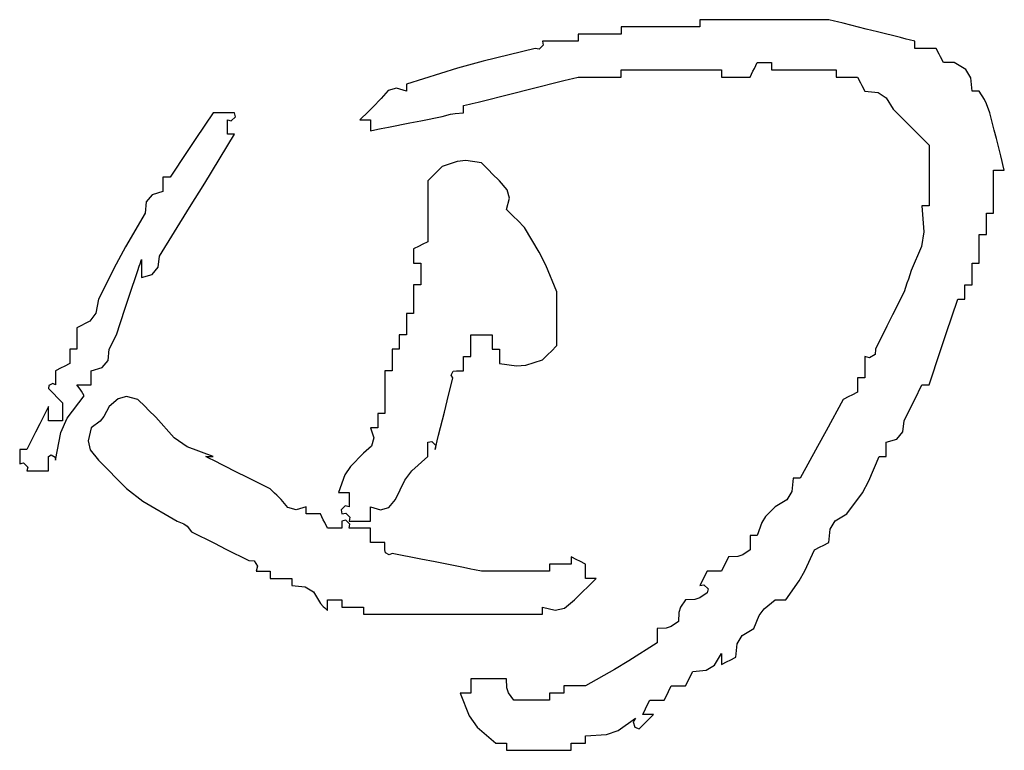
# Model space of a CAD drawing. Extents: x 797781 to 1255204, y 21234 to 1024248.
# Tile 203 of 256: x 1004828 to 1005177, y 175060 to 175319. Entities that reach past the tile are written whole.
import ezdxf

# ---------------------------------------------------------------- set-up
doc = ezdxf.new("R2010")
doc.units = 0
doc.header["$LTSCALE"] = 1000
doc.header["$MEASUREMENT"] = 0

# ---------------------------------------------------------------- blocks, each defined once
blk = doc.blocks.new('dianziqianminggry')
for p, q in [((0.077324, 0.057167), (0.075799, 0.057167)), ((0.075799, 0.057167), (0.075799, 0.057082)), ((0.075799, 0.057082), (0.075799, 0.05704)), ((0.078086, 0.057167), (0.077324, 0.057167)), ((0.07961, 0.057167), (0.078086, 0.057167)), ((0.07978, 0.057125), (0.07961, 0.057167)), ((0.079864, 0.057104), (0.07978, 0.057125)), ((0.080034, 0.057061), (0.079864, 0.057104)), ((0.074402, 0.056955), (0.07347, 0.056955)), ((0.07347, 0.056955), (0.07347, 0.056871)), ((0.07347, 0.056871), (0.07347, 0.056828)), ((0.07347, 0.056828), (0.07347, 0.056744)), ((0.074868, 0.056955), (0.074402, 0.056955)), ((0.075799, 0.056955), (0.074868, 0.056955)), ((0.075799, 0.05704), (0.075799, 0.056955)), ((0.080711, 0.056892), (0.080034, 0.057061)), ((0.08105, 0.056807), (0.080711, 0.056892)), ((0.081728, 0.056638), (0.08105, 0.056807)), ((0.071565, 0.056532), (0.071141, 0.056532)), ((0.071141, 0.056532), (0.071167, 0.056415)), ((0.071776, 0.056532), (0.071565, 0.056532)), ((0.0722, 0.056532), (0.071776, 0.056532)), ((0.072708, 0.056744), (0.0722, 0.056744)), ((0.0722, 0.056744), (0.0722, 0.056659)), ((0.0722, 0.056659), (0.0722, 0.056617)), ((0.0722, 0.056617), (0.0722, 0.056532)), ((0.072962, 0.056744), (0.072708, 0.056744)), ((0.07347, 0.056744), (0.072962, 0.056744)), ((0.081897, 0.056595), (0.081728, 0.056638)), ((0.081982, 0.056574), (0.081897, 0.056595)), ((0.082151, 0.056532), (0.081982, 0.056574)), ((0.082151, 0.056447), (0.082151, 0.056532)), ((0.070929, 0.05632), (0.069393, 0.055944)), ((0.071047, 0.056295), (0.070929, 0.05632)), ((0.071167, 0.056415), (0.071047, 0.056295)), ((0.082151, 0.056405), (0.082151, 0.056447)), ((0.082151, 0.05632), (0.082151, 0.056405)), ((0.082405, 0.05632), (0.082151, 0.05632)), ((0.082532, 0.05632), (0.082405, 0.05632)), ((0.082786, 0.05632), (0.082532, 0.05632)), ((0.082871, 0.056151), (0.082786, 0.05632)), ((0.069393, 0.055944), (0.068629, 0.055732)), ((0.077408, 0.055727), (0.077493, 0.055897)), ((0.077493, 0.055897), (0.077663, 0.055897)), ((0.077663, 0.055897), (0.077747, 0.055897)), ((0.077747, 0.055897), (0.077917, 0.055897)), ((0.077917, 0.055897), (0.077917, 0.055812)), ((0.082913, 0.056066), (0.082871, 0.056151)), ((0.082998, 0.055897), (0.082913, 0.056066)), ((0.083125, 0.055897), (0.082998, 0.055897)), ((0.083189, 0.055897), (0.083125, 0.055897)), ((0.083316, 0.055897), (0.083189, 0.055897)), ((0.083658, 0.05569), (0.083316, 0.055897)), ((0.068629, 0.055732), (0.067118, 0.055261)), ((0.07347, 0.0556), (0.07347, 0.055685)), ((0.07347, 0.055685), (0.074656, 0.055685)), ((0.074656, 0.055685), (0.075249, 0.055685)), ((0.075249, 0.055685), (0.076434, 0.055685)), ((0.076434, 0.055685), (0.076434, 0.0556)), ((0.077281, 0.055473), (0.077366, 0.055643)), ((0.077366, 0.055643), (0.077408, 0.055727)), ((0.077917, 0.055812), (0.077917, 0.05577)), ((0.077917, 0.05577), (0.077917, 0.055685)), ((0.077917, 0.055685), (0.078679, 0.055685)), ((0.078679, 0.055685), (0.07906, 0.055685)), ((0.07906, 0.055685), (0.079822, 0.055685)), ((0.079822, 0.055685), (0.079822, 0.0556)), ((0.083809, 0.055448), (0.083658, 0.05569)), ((0.07076, 0.055113), (0.071776, 0.055367)), ((0.071776, 0.055367), (0.071946, 0.05541)), ((0.071946, 0.05541), (0.07203, 0.055431)), ((0.07203, 0.055431), (0.0722, 0.055473)), ((0.0722, 0.055473), (0.072708, 0.055473)), ((0.072708, 0.055473), (0.072962, 0.055473)), ((0.072962, 0.055473), (0.07347, 0.055473)), ((0.07347, 0.055558), (0.07347, 0.0556)), ((0.07347, 0.055473), (0.07347, 0.055558)), ((0.076434, 0.0556), (0.076434, 0.055558)), ((0.076434, 0.055558), (0.076434, 0.055473)), ((0.076434, 0.055473), (0.076773, 0.055473)), ((0.076773, 0.055473), (0.076943, 0.055473)), ((0.076943, 0.055473), (0.077281, 0.055473)), ((0.079822, 0.0556), (0.079822, 0.055558)), ((0.079822, 0.055558), (0.079822, 0.055473)), ((0.079822, 0.055473), (0.080076, 0.055473)), ((0.080076, 0.055473), (0.080203, 0.055473)), ((0.080203, 0.055473), (0.080457, 0.055473)), ((0.080457, 0.055473), (0.080542, 0.055304)), ((0.083845, 0.05505), (0.083809, 0.055448)), ((0.066577, 0.055073), (0.066377, 0.054838)), ((0.066825, 0.055144), (0.066577, 0.055073)), ((0.067118, 0.05505), (0.066825, 0.055144)), ((0.067118, 0.055261), (0.067118, 0.055177)), ((0.067118, 0.055177), (0.067118, 0.055134)), ((0.067118, 0.055134), (0.067118, 0.05505)), ((0.070252, 0.054986), (0.07076, 0.055113)), ((0.080542, 0.055304), (0.080584, 0.055219)), ((0.080584, 0.055219), (0.080669, 0.05505)), ((0.080669, 0.05505), (0.081067, 0.055014)), ((0.08393, 0.05505), (0.083845, 0.05505)), ((0.083972, 0.05505), (0.08393, 0.05505)), ((0.084057, 0.05505), (0.083972, 0.05505)), ((0.08421, 0.05481), (0.084057, 0.05505)), ((0.066377, 0.054838), (0.066123, 0.054584)), ((0.069236, 0.054732), (0.070252, 0.054986)), ((0.081067, 0.055014), (0.081309, 0.054862)), ((0.081309, 0.054862), (0.081516, 0.05452)), ((0.084275, 0.054681), (0.08421, 0.05481)), ((0.065996, 0.054457), (0.065742, 0.054203)), ((0.066123, 0.054584), (0.065996, 0.054457)), ((0.068812, 0.054626), (0.068982, 0.054669)), ((0.068812, 0.054542), (0.068812, 0.054626)), ((0.068812, 0.054499), (0.068812, 0.054542)), ((0.068812, 0.054415), (0.068812, 0.054499)), ((0.068982, 0.054669), (0.069066, 0.05469)), ((0.069066, 0.05469), (0.069236, 0.054732)), ((0.081516, 0.05452), (0.081939, 0.054097)), ((0.084374, 0.054415), (0.084275, 0.054681)), ((0.061402, 0.054415), (0.060893, 0.053652)), ((0.061656, 0.054415), (0.061402, 0.054415)), ((0.061783, 0.054415), (0.061656, 0.054415)), ((0.062037, 0.054415), (0.061783, 0.054415)), ((0.061825, 0.054033), (0.061825, 0.054203)), ((0.061825, 0.054203), (0.061942, 0.054177)), ((0.061942, 0.054177), (0.062062, 0.054298)), ((0.062062, 0.054298), (0.062037, 0.054415)), ((0.065742, 0.054203), (0.065869, 0.054203)), ((0.065869, 0.054203), (0.065933, 0.054203)), ((0.065933, 0.054203), (0.06606, 0.054203)), ((0.06606, 0.054203), (0.06606, 0.054076)), ((0.067224, 0.054118), (0.067542, 0.054182)), ((0.067542, 0.054182), (0.068177, 0.054309)), ((0.068177, 0.054309), (0.068427, 0.05437)), ((0.068427, 0.05437), (0.068556, 0.054392)), ((0.068556, 0.054392), (0.068812, 0.054415)), ((0.084501, 0.053906), (0.084374, 0.054415)), ((0.061825, 0.053949), (0.061825, 0.054033)), ((0.061825, 0.053779), (0.061825, 0.053949)), ((0.06606, 0.054076), (0.06606, 0.054012)), ((0.06606, 0.054012), (0.06606, 0.053885)), ((0.06606, 0.053885), (0.066271, 0.053928)), ((0.066271, 0.053928), (0.066377, 0.053949)), ((0.066377, 0.053949), (0.066589, 0.053991)), ((0.066589, 0.053991), (0.067224, 0.054118)), ((0.081939, 0.054097), (0.082151, 0.053885)), ((0.082151, 0.053885), (0.082575, 0.053462)), ((0.084565, 0.053652), (0.084501, 0.053906)), ((0.060893, 0.053652), (0.060639, 0.053271)), ((0.061155, 0.052335), (0.062037, 0.053779)), ((0.06191, 0.053779), (0.061825, 0.053779)), ((0.061952, 0.053779), (0.06191, 0.053779)), ((0.062037, 0.053779), (0.061952, 0.053779)), ((0.084692, 0.053144), (0.084565, 0.053652)), ((0.082575, 0.053462), (0.082575, 0.052742)), ((0.060639, 0.053271), (0.060131, 0.052509)), ((0.068879, 0.053003), (0.068619, 0.052979)), ((0.069342, 0.052932), (0.068879, 0.053003)), ((0.084734, 0.052975), (0.084692, 0.053144)), ((0.068177, 0.052827), (0.068008, 0.052657)), ((0.068619, 0.052979), (0.068177, 0.052827)), ((0.069553, 0.052721), (0.069342, 0.052932)), ((0.069659, 0.052615), (0.069553, 0.052721)), ((0.082575, 0.052742), (0.082575, 0.052382)), ((0.08448, 0.052213), (0.08448, 0.052721)), ((0.08448, 0.052721), (0.084607, 0.052721)), ((0.084607, 0.052721), (0.084671, 0.052721)), ((0.084671, 0.052721), (0.084798, 0.052721)), ((0.084755, 0.05289), (0.084734, 0.052975)), ((0.084798, 0.052721), (0.084755, 0.05289)), ((0.060004, 0.052509), (0.05992, 0.052509)), ((0.05992, 0.052509), (0.05992, 0.05234)), ((0.060047, 0.052509), (0.060004, 0.052509)), ((0.060131, 0.052509), (0.060047, 0.052509)), ((0.067923, 0.052573), (0.067754, 0.052403)), ((0.068008, 0.052657), (0.067923, 0.052573)), ((0.069871, 0.052403), (0.069659, 0.052615)), ((0.05992, 0.05234), (0.05992, 0.052255)), ((0.05992, 0.052255), (0.05992, 0.052086)), ((0.06071, 0.051615), (0.061155, 0.052335)), ((0.067754, 0.052403), (0.067754, 0.051683)), ((0.070101, 0.052141), (0.069871, 0.052403)), ((0.070163, 0.051896), (0.070101, 0.052141)), ((0.082575, 0.052382), (0.082575, 0.051662)), ((0.08448, 0.051959), (0.08448, 0.052213)), ((0.059602, 0.051994), (0.059423, 0.051779)), ((0.05992, 0.052086), (0.059602, 0.051994)), ((0.070083, 0.051556), (0.070163, 0.051896)), ((0.08448, 0.05145), (0.08448, 0.051959)), ((0.059423, 0.051779), (0.05939, 0.05145)), ((0.059814, 0.05018), (0.06071, 0.051615)), ((0.067754, 0.051683), (0.067754, 0.051323)), ((0.070294, 0.051344), (0.070083, 0.051556)), ((0.082448, 0.051662), (0.082363, 0.051662)), ((0.082363, 0.051662), (0.082422, 0.050892)), ((0.08249, 0.051662), (0.082448, 0.051662)), ((0.082575, 0.051662), (0.08249, 0.051662)), ((0.05939, 0.05145), (0.058809, 0.050451)), ((0.067754, 0.051323), (0.067754, 0.050603)), ((0.0704, 0.051239), (0.070294, 0.051344)), ((0.070612, 0.051027), (0.0704, 0.051239)), ((0.084268, 0.051196), (0.084268, 0.05145)), ((0.084268, 0.05145), (0.084353, 0.05145)), ((0.084353, 0.05145), (0.084396, 0.05145)), ((0.084396, 0.05145), (0.08448, 0.05145)), ((0.071048, 0.050295), (0.070612, 0.051027)), ((0.084268, 0.051069), (0.084268, 0.051196)), ((0.084268, 0.050815), (0.084268, 0.051069)), ((0.082422, 0.050892), (0.082351, 0.050466)), ((0.084057, 0.050476), (0.084057, 0.050815)), ((0.084057, 0.050815), (0.084141, 0.050815)), ((0.084141, 0.050815), (0.084184, 0.050815)), ((0.084184, 0.050815), (0.084268, 0.050815)), ((0.058809, 0.050451), (0.058533, 0.049942)), ((0.067499, 0.050476), (0.06733, 0.050392)), ((0.06733, 0.050392), (0.06733, 0.050222)), ((0.067584, 0.050519), (0.067499, 0.050476)), ((0.067754, 0.050603), (0.067584, 0.050519)), ((0.082351, 0.050466), (0.082045, 0.049757)), ((0.084057, 0.050307), (0.084057, 0.050476)), ((0.059781, 0.049851), (0.059814, 0.05018)), ((0.06733, 0.050222), (0.06733, 0.050138)), ((0.06733, 0.050138), (0.06733, 0.049968)), ((0.07124, 0.049909), (0.071048, 0.050295)), ((0.084057, 0.049968), (0.084057, 0.050307)), ((0.058533, 0.049942), (0.058014, 0.04891)), ((0.059178, 0.049757), (0.059221, 0.049884)), ((0.059221, 0.049884), (0.059242, 0.049947)), ((0.059242, 0.049947), (0.059284, 0.050074)), ((0.059284, 0.050074), (0.059284, 0.049862)), ((0.059284, 0.049862), (0.059284, 0.049757)), ((0.059602, 0.049636), (0.059781, 0.049851)), ((0.06733, 0.049968), (0.067415, 0.049968)), ((0.067415, 0.049968), (0.067457, 0.049968)), ((0.067457, 0.049968), (0.067542, 0.049968)), ((0.067542, 0.049968), (0.067542, 0.049714)), ((0.071565, 0.049121), (0.07124, 0.049909)), ((0.083845, 0.049714), (0.083845, 0.049968)), ((0.083845, 0.049968), (0.08393, 0.049968)), ((0.08393, 0.049968), (0.083972, 0.049968)), ((0.083972, 0.049968), (0.084057, 0.049968)), ((0.058924, 0.048994), (0.059178, 0.049757)), ((0.059284, 0.049757), (0.059284, 0.049545)), ((0.059284, 0.049545), (0.059602, 0.049636)), ((0.067542, 0.049714), (0.067542, 0.049587)), ((0.067542, 0.049587), (0.067542, 0.049333)), ((0.081961, 0.049502), (0.081918, 0.049375)), ((0.082045, 0.049757), (0.081961, 0.049502)), ((0.083845, 0.049587), (0.083845, 0.049714)), ((0.083845, 0.049333), (0.083845, 0.049587)), ((0.067415, 0.049333), (0.06733, 0.049333)), ((0.06733, 0.049333), (0.06733, 0.048994)), ((0.067457, 0.049333), (0.067415, 0.049333)), ((0.067542, 0.049333), (0.067457, 0.049333)), ((0.081918, 0.049375), (0.081834, 0.049121)), ((0.083633, 0.049164), (0.083633, 0.049333)), ((0.083633, 0.049333), (0.083718, 0.049333)), ((0.083718, 0.049333), (0.08376, 0.049333)), ((0.08376, 0.049333), (0.083845, 0.049333)), ((0.058014, 0.04891), (0.057937, 0.048493)), ((0.058797, 0.048613), (0.058924, 0.048994)), ((0.06733, 0.048994), (0.06733, 0.048825)), ((0.071565, 0.048486), (0.071565, 0.049121)), ((0.081834, 0.049121), (0.081495, 0.048444)), ((0.083083, 0.047893), (0.083422, 0.04891)), ((0.083422, 0.04891), (0.083506, 0.04891)), ((0.083506, 0.04891), (0.083549, 0.04891)), ((0.083549, 0.04891), (0.083633, 0.04891)), ((0.083633, 0.049079), (0.083633, 0.049164)), ((0.083633, 0.04891), (0.083633, 0.049079)), ((0.06733, 0.048825), (0.06733, 0.048486)), ((0.057937, 0.048493), (0.057757, 0.048253)), ((0.058543, 0.047851), (0.058797, 0.048613)), ((0.067203, 0.048486), (0.067118, 0.048486)), ((0.067118, 0.048486), (0.067118, 0.048232)), ((0.067245, 0.048486), (0.067203, 0.048486)), ((0.06733, 0.048486), (0.067245, 0.048486)), ((0.071565, 0.048169), (0.071565, 0.048486)), ((0.081495, 0.048444), (0.081325, 0.048105)), ((0.057757, 0.048253), (0.057379, 0.048063)), ((0.057379, 0.048063), (0.057379, 0.047809)), ((0.067118, 0.048232), (0.067118, 0.048105)), ((0.067118, 0.048105), (0.067118, 0.047851)), ((0.071565, 0.047533), (0.071565, 0.048169)), ((0.081325, 0.048105), (0.080987, 0.047427)), ((0.057379, 0.047809), (0.057379, 0.047682)), ((0.058459, 0.047682), (0.058543, 0.047851)), ((0.066991, 0.047851), (0.066907, 0.047851)), ((0.066907, 0.047851), (0.066907, 0.047682)), ((0.067034, 0.047851), (0.066991, 0.047851)), ((0.067118, 0.047851), (0.067034, 0.047851)), ((0.069024, 0.047597), (0.069024, 0.047851)), ((0.069024, 0.047851), (0.069278, 0.047851)), ((0.069278, 0.047851), (0.069405, 0.047851)), ((0.069405, 0.047851), (0.069659, 0.047851)), ((0.069659, 0.047851), (0.069659, 0.047682)), ((0.082913, 0.047385), (0.083083, 0.047893)), ((0.057379, 0.047682), (0.057379, 0.047427)), ((0.058332, 0.047427), (0.058416, 0.047597)), ((0.058416, 0.047597), (0.058459, 0.047682)), ((0.066907, 0.047682), (0.066907, 0.047597)), ((0.066907, 0.047597), (0.066907, 0.047427)), ((0.069024, 0.04747), (0.069024, 0.047597)), ((0.069024, 0.047216), (0.069024, 0.04747)), ((0.069659, 0.047682), (0.069659, 0.047597)), ((0.069659, 0.047597), (0.069659, 0.047427)), ((0.071395, 0.047364), (0.071565, 0.047533)), ((0.057252, 0.047427), (0.057167, 0.047427)), ((0.057167, 0.047427), (0.057167, 0.047258)), ((0.057167, 0.047258), (0.057167, 0.047173)), ((0.057167, 0.047173), (0.057167, 0.047004)), ((0.057294, 0.047427), (0.057252, 0.047427)), ((0.057379, 0.047427), (0.057294, 0.047427)), ((0.058299, 0.047098), (0.058332, 0.047427)), ((0.06678, 0.047427), (0.066695, 0.047427)), ((0.066695, 0.047427), (0.066695, 0.047173)), ((0.066695, 0.047173), (0.066695, 0.047046)), ((0.066822, 0.047427), (0.06678, 0.047427)), ((0.066907, 0.047427), (0.066822, 0.047427)), ((0.068812, 0.047046), (0.068812, 0.047216)), ((0.068812, 0.047216), (0.068897, 0.047216)), ((0.068897, 0.047216), (0.068939, 0.047216)), ((0.068939, 0.047216), (0.069024, 0.047216)), ((0.069659, 0.047427), (0.069744, 0.047427)), ((0.069744, 0.047427), (0.069786, 0.047427)), ((0.069786, 0.047427), (0.069871, 0.047427)), ((0.069871, 0.047427), (0.069871, 0.047258)), ((0.069871, 0.047258), (0.069871, 0.047173)), ((0.069871, 0.047173), (0.069871, 0.047004)), ((0.071141, 0.04711), (0.071311, 0.047279)), ((0.071311, 0.047279), (0.071395, 0.047364)), ((0.080814, 0.047168), (0.080669, 0.047216)), ((0.080669, 0.047216), (0.080669, 0.046962)), ((0.080975, 0.047275), (0.080814, 0.047168)), ((0.080987, 0.047427), (0.080975, 0.047275)), ((0.082575, 0.046369), (0.082913, 0.047385)), ((0.056913, 0.046877), (0.056744, 0.046792)), ((0.056998, 0.046919), (0.056913, 0.046877)), ((0.057167, 0.047004), (0.056998, 0.046919)), ((0.057802, 0.046792), (0.05812, 0.046883)), ((0.05812, 0.046883), (0.058299, 0.047098)), ((0.066695, 0.047046), (0.066695, 0.046792)), ((0.068812, 0.046962), (0.068812, 0.047046)), ((0.068812, 0.046792), (0.068812, 0.046962)), ((0.069871, 0.047004), (0.070376, 0.046931)), ((0.070376, 0.046931), (0.070655, 0.046955)), ((0.070655, 0.046955), (0.071141, 0.04711)), ((0.080669, 0.046962), (0.080669, 0.046835)), ((0.056744, 0.046792), (0.056744, 0.046623)), ((0.056744, 0.046623), (0.056744, 0.046538)), ((0.057802, 0.046623), (0.057802, 0.046792)), ((0.057802, 0.046538), (0.057802, 0.046623)), ((0.066568, 0.046792), (0.066483, 0.046792)), ((0.066483, 0.046792), (0.066483, 0.046284)), ((0.06661, 0.046792), (0.066568, 0.046792)), ((0.066695, 0.046792), (0.06661, 0.046792)), ((0.068325, 0.045903), (0.068495, 0.046581)), ((0.068446, 0.046662), (0.068506, 0.046782)), ((0.068495, 0.046581), (0.068446, 0.046662)), ((0.068506, 0.046782), (0.0686, 0.046792)), ((0.0686, 0.046792), (0.068685, 0.046792)), ((0.068685, 0.046792), (0.068728, 0.046792)), ((0.068728, 0.046792), (0.068812, 0.046792)), ((0.080542, 0.046581), (0.080457, 0.046581)), ((0.080457, 0.046581), (0.080457, 0.046411)), ((0.080584, 0.046581), (0.080542, 0.046581)), ((0.080669, 0.046581), (0.080584, 0.046581)), ((0.080669, 0.046835), (0.080669, 0.046581)), ((0.056542, 0.046357), (0.056532, 0.046263)), ((0.056662, 0.046417), (0.056542, 0.046357)), ((0.056744, 0.046369), (0.056662, 0.046417)), ((0.056744, 0.046538), (0.056744, 0.046369)), ((0.057473, 0.046248), (0.057379, 0.046369)), ((0.057379, 0.046369), (0.057548, 0.046369)), ((0.057548, 0.046369), (0.057633, 0.046369)), ((0.057633, 0.046369), (0.057802, 0.046369)), ((0.057802, 0.046369), (0.057802, 0.046538)), ((0.080457, 0.046411), (0.080457, 0.046326)), ((0.080457, 0.046326), (0.080457, 0.046157)), ((0.082151, 0.045945), (0.082363, 0.046369)), ((0.082363, 0.046369), (0.082448, 0.046369)), ((0.082448, 0.046369), (0.08249, 0.046369)), ((0.08249, 0.046369), (0.082575, 0.046369)), ((0.056532, 0.046263), (0.056701, 0.046094)), ((0.056701, 0.046094), (0.056786, 0.046009)), ((0.056786, 0.046009), (0.056955, 0.04584)), ((0.057089, 0.045385), (0.057591, 0.046051)), ((0.057516, 0.046184), (0.057473, 0.046248)), ((0.057591, 0.046051), (0.057516, 0.046184)), ((0.058839, 0.046025), (0.058594, 0.045964)), ((0.059178, 0.045945), (0.058839, 0.046025)), ((0.066483, 0.046284), (0.066483, 0.04603)), ((0.066483, 0.04603), (0.066483, 0.045522)), ((0.080203, 0.04603), (0.080034, 0.045945)), ((0.080288, 0.046072), (0.080203, 0.04603)), ((0.080457, 0.046157), (0.080288, 0.046072)), ((0.056532, 0.045734), (0.056278, 0.045225)), ((0.056532, 0.045564), (0.056532, 0.045734)), ((0.056955, 0.04584), (0.056955, 0.045628)), ((0.058332, 0.045734), (0.058177, 0.045441)), ((0.058594, 0.045964), (0.058332, 0.045734)), ((0.05939, 0.045734), (0.059178, 0.045945)), ((0.059496, 0.045628), (0.05939, 0.045734)), ((0.068241, 0.045564), (0.068325, 0.045903)), ((0.080034, 0.045945), (0.079528, 0.045012)), ((0.081834, 0.04531), (0.082045, 0.045734)), ((0.082045, 0.045734), (0.082151, 0.045945)), ((0.056532, 0.04548), (0.056532, 0.045564)), ((0.056532, 0.04531), (0.056532, 0.04548)), ((0.056955, 0.045628), (0.056955, 0.045522)), ((0.056955, 0.045522), (0.056955, 0.04531)), ((0.058177, 0.045441), (0.058062, 0.045303)), ((0.059708, 0.045416), (0.059496, 0.045628)), ((0.066356, 0.045522), (0.066271, 0.045522)), ((0.066271, 0.045522), (0.066271, 0.045353)), ((0.066398, 0.045522), (0.066356, 0.045522)), ((0.066483, 0.045522), (0.066398, 0.045522)), ((0.068071, 0.044887), (0.068241, 0.045564)), ((0.056278, 0.045225), (0.056151, 0.044971)), ((0.056701, 0.04531), (0.056532, 0.04531)), ((0.056786, 0.04531), (0.056701, 0.04531)), ((0.056955, 0.04531), (0.056786, 0.04531)), ((0.056902, 0.044965), (0.057089, 0.045385)), ((0.058062, 0.045303), (0.057802, 0.045098)), ((0.060255, 0.044803), (0.059708, 0.045416)), ((0.066271, 0.045353), (0.066271, 0.045268)), ((0.066271, 0.045268), (0.066271, 0.045098)), ((0.081801, 0.044981), (0.081834, 0.04531)), ((0.056151, 0.044971), (0.055897, 0.044463)), ((0.056744, 0.044146), (0.056902, 0.044965)), ((0.057802, 0.045098), (0.057707, 0.04472)), ((0.066144, 0.045098), (0.06606, 0.045098)), ((0.06606, 0.045098), (0.066154, 0.044805)), ((0.066187, 0.045098), (0.066144, 0.045098)), ((0.066271, 0.045098), (0.066187, 0.045098)), ((0.068029, 0.044717), (0.068071, 0.044887)), ((0.079528, 0.045012), (0.079274, 0.044547)), ((0.081622, 0.044766), (0.081801, 0.044981)), ((0.057707, 0.04472), (0.057767, 0.044448)), ((0.060633, 0.044543), (0.060255, 0.044803)), ((0.061402, 0.044252), (0.060633, 0.044543)), ((0.066083, 0.044557), (0.065848, 0.044357)), ((0.066154, 0.044805), (0.066083, 0.044557)), ((0.067754, 0.044675), (0.067871, 0.044701)), ((0.067754, 0.044506), (0.067754, 0.044675)), ((0.067871, 0.044701), (0.067991, 0.04458)), ((0.067965, 0.044463), (0.068008, 0.044633)), ((0.067991, 0.04458), (0.067965, 0.044463)), ((0.068008, 0.044633), (0.068029, 0.044717)), ((0.079274, 0.044547), (0.078763, 0.043616)), ((0.081304, 0.044675), (0.081622, 0.044766)), ((0.081304, 0.044506), (0.081304, 0.044675)), ((0.05577, 0.044463), (0.055685, 0.044463)), ((0.055685, 0.044463), (0.055685, 0.044294)), ((0.055685, 0.044294), (0.055685, 0.044209)), ((0.055812, 0.044463), (0.05577, 0.044463)), ((0.055897, 0.044463), (0.055812, 0.044463)), ((0.056532, 0.044252), (0.056613, 0.0443)), ((0.056532, 0.044082), (0.056532, 0.044252)), ((0.056613, 0.0443), (0.056733, 0.04424)), ((0.057767, 0.044448), (0.058014, 0.044146)), ((0.061275, 0.044209), (0.06119, 0.044252)), ((0.06119, 0.044252), (0.061275, 0.044252)), ((0.061275, 0.044252), (0.061317, 0.044252)), ((0.061317, 0.044252), (0.061402, 0.044252)), ((0.065848, 0.044357), (0.065461, 0.043964)), ((0.067281, 0.043827), (0.067754, 0.044252)), ((0.067754, 0.044421), (0.067754, 0.044506)), ((0.067754, 0.044252), (0.067754, 0.044421)), ((0.080796, 0.043533), (0.081093, 0.044252)), ((0.081093, 0.044252), (0.081177, 0.044252)), ((0.081177, 0.044252), (0.08122, 0.044252)), ((0.08122, 0.044252), (0.081304, 0.044252)), ((0.081304, 0.044421), (0.081304, 0.044506)), ((0.081304, 0.044252), (0.081304, 0.044421)), ((0.055685, 0.044209), (0.055685, 0.04404)), ((0.055685, 0.04404), (0.055802, 0.044065)), ((0.055802, 0.044065), (0.055922, 0.043945)), ((0.056532, 0.043997), (0.056532, 0.044082)), ((0.056532, 0.043828), (0.056532, 0.043997)), ((0.056733, 0.04424), (0.056744, 0.044146)), ((0.058014, 0.044146), (0.058839, 0.043306)), ((0.061317, 0.044188), (0.061275, 0.044209)), ((0.061402, 0.044146), (0.061317, 0.044188)), ((0.062079, 0.043807), (0.061402, 0.044146)), ((0.065461, 0.043964), (0.065299, 0.04371)), ((0.055922, 0.043945), (0.055897, 0.043828)), ((0.055897, 0.043828), (0.056151, 0.043828)), ((0.056151, 0.043828), (0.056278, 0.043828)), ((0.056278, 0.043828), (0.056532, 0.043828)), ((0.062418, 0.043638), (0.062079, 0.043807)), ((0.065299, 0.04371), (0.065107, 0.043193)), ((0.067076, 0.043553), (0.067281, 0.043827)), ((0.063095, 0.043299), (0.062418, 0.043638)), ((0.066801, 0.042981), (0.067076, 0.043553)), ((0.078552, 0.043616), (0.078516, 0.043218)), ((0.078636, 0.043616), (0.078552, 0.043616)), ((0.078679, 0.043616), (0.078636, 0.043616)), ((0.078763, 0.043616), (0.078679, 0.043616)), ((0.0806, 0.043184), (0.080796, 0.043533)), ((0.058839, 0.043306), (0.059322, 0.042932)), ((0.063223, 0.043172), (0.063095, 0.043299)), ((0.063286, 0.043108), (0.063223, 0.043172)), ((0.063413, 0.042981), (0.063286, 0.043108)), ((0.065107, 0.043193), (0.065234, 0.043193)), ((0.065234, 0.043193), (0.065297, 0.043193)), ((0.065297, 0.043193), (0.065425, 0.043193)), ((0.065425, 0.043193), (0.065425, 0.043024)), ((0.078516, 0.043218), (0.078364, 0.042976)), ((0.08014, 0.042558), (0.0806, 0.043184)), ((0.059322, 0.042932), (0.060343, 0.042346)), ((0.063613, 0.042746), (0.063413, 0.042981)), ((0.065425, 0.043024), (0.065425, 0.042939)), ((0.065425, 0.042939), (0.065425, 0.042769)), ((0.066601, 0.042746), (0.066801, 0.042981)), ((0.078364, 0.042976), (0.078022, 0.042769)), ((0.063861, 0.042675), (0.063613, 0.042746)), ((0.064154, 0.042769), (0.063861, 0.042675)), ((0.064154, 0.042685), (0.064154, 0.042769)), ((0.064154, 0.042642), (0.064154, 0.042685)), ((0.064154, 0.042558), (0.064154, 0.042642)), ((0.064324, 0.042558), (0.064154, 0.042558)), ((0.064408, 0.042558), (0.064324, 0.042558)), ((0.064578, 0.042558), (0.064408, 0.042558)), ((0.064662, 0.042388), (0.064578, 0.042558)), ((0.065307, 0.042795), (0.065187, 0.042675)), ((0.065187, 0.042675), (0.065213, 0.042558)), ((0.065213, 0.042558), (0.06533, 0.042583)), ((0.065425, 0.042769), (0.065307, 0.042795)), ((0.06533, 0.042583), (0.06545, 0.042463)), ((0.06606, 0.0426), (0.06606, 0.042769)), ((0.06606, 0.042769), (0.066353, 0.042675)), ((0.06606, 0.042515), (0.06606, 0.0426)), ((0.06606, 0.042346), (0.06606, 0.042515)), ((0.066353, 0.042675), (0.066601, 0.042746)), ((0.078022, 0.042769), (0.07774, 0.042486)), ((0.079798, 0.042351), (0.08014, 0.042558)), ((0.060343, 0.042346), (0.060538, 0.042263)), ((0.060538, 0.042263), (0.060632, 0.042192)), ((0.064705, 0.042304), (0.064662, 0.042388)), ((0.064789, 0.042134), (0.064705, 0.042304)), ((0.06533, 0.042371), (0.065213, 0.042346)), ((0.065213, 0.042346), (0.065213, 0.042261)), ((0.065213, 0.042261), (0.065213, 0.042219)), ((0.065213, 0.042219), (0.065213, 0.042134)), ((0.06545, 0.042251), (0.06533, 0.042371)), ((0.06545, 0.042463), (0.065425, 0.042346)), ((0.065425, 0.042346), (0.065679, 0.042346)), ((0.065425, 0.042134), (0.06545, 0.042251)), ((0.065679, 0.042346), (0.065806, 0.042346)), ((0.065806, 0.042346), (0.06606, 0.042346)), ((0.077624, 0.0423), (0.077493, 0.041923)), ((0.07774, 0.042486), (0.077624, 0.0423)), ((0.079646, 0.042109), (0.079798, 0.042351)), ((0.060632, 0.042192), (0.060766, 0.042028)), ((0.060766, 0.042028), (0.061444, 0.04169)), ((0.064959, 0.042134), (0.064789, 0.042134)), ((0.065043, 0.042134), (0.064959, 0.042134)), ((0.065213, 0.042134), (0.065043, 0.042134)), ((0.065679, 0.042134), (0.065425, 0.042134)), ((0.065806, 0.042134), (0.065679, 0.042134)), ((0.06606, 0.042134), (0.065806, 0.042134)), ((0.06606, 0.041965), (0.06606, 0.042134)), ((0.06606, 0.04188), (0.06606, 0.041965)), ((0.077366, 0.041923), (0.077281, 0.041923)), ((0.077281, 0.041923), (0.077281, 0.041753)), ((0.077408, 0.041923), (0.077366, 0.041923)), ((0.077493, 0.041923), (0.077408, 0.041923)), ((0.07961, 0.041711), (0.079646, 0.042109)), ((0.061444, 0.04169), (0.061783, 0.04152)), ((0.06606, 0.041711), (0.06606, 0.04188)), ((0.066229, 0.041711), (0.06606, 0.041711)), ((0.066314, 0.041711), (0.066229, 0.041711)), ((0.066483, 0.041711), (0.066314, 0.041711)), ((0.066483, 0.041626), (0.066483, 0.041711)), ((0.077281, 0.041753), (0.077281, 0.041668)), ((0.077281, 0.041668), (0.077281, 0.041499)), ((0.079441, 0.041626), (0.07961, 0.041711)), ((0.061783, 0.04152), (0.06246, 0.041181)), ((0.066483, 0.041584), (0.066483, 0.041626)), ((0.066483, 0.041499), (0.066483, 0.041584)), ((0.066503, 0.041406), (0.066483, 0.041499)), ((0.066609, 0.041353), (0.066503, 0.041406)), ((0.066695, 0.041393), (0.066609, 0.041353)), ((0.067542, 0.041224), (0.066695, 0.041393)), ((0.077062, 0.041345), (0.076914, 0.041296)), ((0.077281, 0.041499), (0.077062, 0.041345)), ((0.078902, 0.040879), (0.079187, 0.041499)), ((0.079187, 0.041499), (0.079356, 0.041584)), ((0.079356, 0.041584), (0.079441, 0.041626)), ((0.06246, 0.041181), (0.062613, 0.04117)), ((0.062613, 0.04117), (0.06272, 0.041009)), ((0.067965, 0.041139), (0.067542, 0.041224)), ((0.068812, 0.04097), (0.067965, 0.041139)), ((0.071607, 0.041076), (0.071353, 0.041076)), ((0.071353, 0.041076), (0.071353, 0.040991)), ((0.071734, 0.041076), (0.071607, 0.041076)), ((0.071988, 0.041076), (0.071734, 0.041076)), ((0.072158, 0.041203), (0.071988, 0.041287)), ((0.071988, 0.041287), (0.071988, 0.041203)), ((0.071988, 0.041203), (0.071988, 0.04116)), ((0.071988, 0.04116), (0.071988, 0.041076)), ((0.072242, 0.04116), (0.072158, 0.041203)), ((0.072412, 0.041076), (0.072242, 0.04116)), ((0.072412, 0.040906), (0.072412, 0.041076)), ((0.076562, 0.041118), (0.076519, 0.041033)), ((0.076646, 0.041287), (0.076562, 0.041118)), ((0.076914, 0.041296), (0.076646, 0.041287)), ((0.06272, 0.041009), (0.062672, 0.040864)), ((0.062672, 0.040864), (0.062841, 0.040864)), ((0.062841, 0.040864), (0.062926, 0.040864)), ((0.062926, 0.040864), (0.063095, 0.040864)), ((0.063095, 0.040864), (0.063095, 0.040779)), ((0.063095, 0.040779), (0.063095, 0.040737)), ((0.069024, 0.040927), (0.068812, 0.04097)), ((0.06913, 0.040906), (0.069024, 0.040927)), ((0.069342, 0.040864), (0.06913, 0.040906)), ((0.070146, 0.040864), (0.069342, 0.040864)), ((0.070548, 0.040864), (0.070146, 0.040864)), ((0.071353, 0.040864), (0.070548, 0.040864)), ((0.071353, 0.040991), (0.071353, 0.040949)), ((0.071353, 0.040949), (0.071353, 0.040864)), ((0.072412, 0.040822), (0.072412, 0.040906)), ((0.072412, 0.040652), (0.072412, 0.040822)), ((0.076011, 0.040864), (0.075926, 0.040694)), ((0.07618, 0.040864), (0.076011, 0.040864)), ((0.076265, 0.040864), (0.07618, 0.040864)), ((0.076434, 0.040864), (0.076265, 0.040864)), ((0.076519, 0.041033), (0.076434, 0.040864)), ((0.07873, 0.040578), (0.078902, 0.040879)), ((0.063095, 0.040737), (0.063095, 0.040652)), ((0.063095, 0.040652), (0.06335, 0.040652)), ((0.06335, 0.040652), (0.063477, 0.040652)), ((0.063477, 0.040652), (0.063731, 0.040652)), ((0.063731, 0.040652), (0.063731, 0.040567)), ((0.063731, 0.040567), (0.063731, 0.040525)), ((0.063731, 0.040525), (0.063731, 0.04044)), ((0.072539, 0.040652), (0.072412, 0.040652)), ((0.072475, 0.040398), (0.072729, 0.040652)), ((0.072602, 0.040652), (0.072539, 0.040652)), ((0.072729, 0.040652), (0.072602, 0.040652)), ((0.075884, 0.04061), (0.075799, 0.04044)), ((0.075926, 0.040694), (0.075884, 0.04061)), ((0.07834, 0.040017), (0.07873, 0.040578)), ((0.063731, 0.04044), (0.064129, 0.040404)), ((0.064129, 0.040404), (0.064371, 0.040253)), ((0.064371, 0.040253), (0.064578, 0.039911)), ((0.072094, 0.040017), (0.072348, 0.040271)), ((0.072348, 0.040271), (0.072475, 0.040398)), ((0.076011, 0.040229), (0.075792, 0.040075)), ((0.075799, 0.04044), (0.075916, 0.040466)), ((0.075916, 0.040466), (0.076037, 0.040346)), ((0.076037, 0.040346), (0.076011, 0.040229)), ((0.064578, 0.039911), (0.064662, 0.039826)), ((0.064789, 0.03989), (0.064789, 0.040017)), ((0.064789, 0.040017), (0.064959, 0.040017)), ((0.064789, 0.039826), (0.064789, 0.03989)), ((0.064959, 0.040017), (0.065043, 0.040017)), ((0.065043, 0.040017), (0.065213, 0.040017)), ((0.065213, 0.040017), (0.065213, 0.039932)), ((0.065213, 0.039932), (0.065213, 0.03989)), ((0.065213, 0.03989), (0.065213, 0.039805)), ((0.071791, 0.03977), (0.072094, 0.040017)), ((0.075376, 0.040017), (0.075222, 0.039798)), ((0.075644, 0.040025), (0.075376, 0.040017)), ((0.075792, 0.040075), (0.075644, 0.040025)), ((0.077695, 0.039748), (0.078022, 0.040017)), ((0.078022, 0.040017), (0.078149, 0.040017)), ((0.078149, 0.040017), (0.078213, 0.040017)), ((0.078213, 0.040017), (0.07834, 0.040017)), ((0.064662, 0.039826), (0.064705, 0.039784)), ((0.064705, 0.039784), (0.064789, 0.039699)), ((0.064789, 0.039699), (0.064789, 0.039826)), ((0.065213, 0.039805), (0.065467, 0.039805)), ((0.065467, 0.039805), (0.065594, 0.039805)), ((0.065594, 0.039805), (0.065848, 0.039805)), ((0.065848, 0.039805), (0.065848, 0.039721)), ((0.065848, 0.039721), (0.065848, 0.039678)), ((0.065848, 0.039678), (0.065848, 0.039593)), ((0.071141, 0.039721), (0.071141, 0.039805)), ((0.071141, 0.039805), (0.07152, 0.03971)), ((0.071141, 0.039678), (0.071141, 0.039721)), ((0.071141, 0.039593), (0.071141, 0.039678)), ((0.07152, 0.03971), (0.071791, 0.03977)), ((0.075173, 0.039649), (0.075164, 0.039382)), ((0.075222, 0.039798), (0.075173, 0.039649)), ((0.077554, 0.039559), (0.077695, 0.039748)), ((0.065848, 0.039593), (0.067965, 0.039593)), ((0.067965, 0.039593), (0.069024, 0.039593)), ((0.069024, 0.039593), (0.071141, 0.039593)), ((0.075164, 0.039382), (0.074945, 0.039228)), ((0.077387, 0.03917), (0.077554, 0.039559)), ((0.074797, 0.039179), (0.074529, 0.03917)), ((0.074529, 0.03917), (0.074529, 0.039001)), ((0.074945, 0.039228), (0.074797, 0.039179)), ((0.077045, 0.038963), (0.077387, 0.03917)), ((0.074529, 0.038747), (0.073698, 0.038213)), ((0.074529, 0.039001), (0.074529, 0.038916)), ((0.074529, 0.038916), (0.074529, 0.038747)), ((0.076858, 0.038323), (0.076894, 0.038721)), ((0.076894, 0.038721), (0.077045, 0.038963)), ((0.073698, 0.038213), (0.073274, 0.037958)), ((0.076228, 0.038087), (0.076434, 0.038429)), ((0.076434, 0.038429), (0.076434, 0.038302)), ((0.076434, 0.038302), (0.076434, 0.038238)), ((0.076434, 0.038238), (0.076434, 0.038111)), ((0.076434, 0.038111), (0.076604, 0.038196)), ((0.076604, 0.038196), (0.076689, 0.038238)), ((0.076689, 0.038238), (0.076858, 0.038323)), ((0.073274, 0.037958), (0.072412, 0.037476)), ((0.075503, 0.03773), (0.075588, 0.0379)), ((0.075588, 0.0379), (0.075985, 0.037936)), ((0.075985, 0.037936), (0.076228, 0.038087)), ((0.069447, 0.037688), (0.069024, 0.037688)), ((0.069024, 0.037688), (0.069024, 0.037519)), ((0.069659, 0.037688), (0.069447, 0.037688)), ((0.070083, 0.037688), (0.069659, 0.037688)), ((0.070091, 0.03742), (0.070083, 0.037688)), ((0.075376, 0.037476), (0.075461, 0.037646)), ((0.075461, 0.037646), (0.075503, 0.03773)), ((0.069024, 0.037519), (0.069024, 0.037434)), ((0.069024, 0.037434), (0.069024, 0.037264)), ((0.07014, 0.037272), (0.070091, 0.03742)), ((0.070294, 0.037053), (0.07014, 0.037272)), ((0.07203, 0.037476), (0.071776, 0.037476)), ((0.071776, 0.037476), (0.071776, 0.037391)), ((0.071776, 0.037391), (0.071776, 0.037349)), ((0.071776, 0.037349), (0.071776, 0.037264)), ((0.072158, 0.037476), (0.07203, 0.037476)), ((0.072412, 0.037476), (0.072158, 0.037476)), ((0.074825, 0.037222), (0.074868, 0.037307)), ((0.074868, 0.037307), (0.074952, 0.037476)), ((0.074952, 0.037476), (0.075122, 0.037476)), ((0.075122, 0.037476), (0.075206, 0.037476)), ((0.075206, 0.037476), (0.075376, 0.037476)), ((0.068833, 0.037264), (0.068706, 0.037264)), ((0.068706, 0.037264), (0.068976, 0.036588)), ((0.068897, 0.037264), (0.068833, 0.037264)), ((0.069024, 0.037264), (0.068897, 0.037264)), ((0.070718, 0.037053), (0.070294, 0.037053)), ((0.070929, 0.037053), (0.070718, 0.037053)), ((0.071353, 0.037053), (0.070929, 0.037053)), ((0.071522, 0.037264), (0.071353, 0.037264)), ((0.071353, 0.037264), (0.071353, 0.03718)), ((0.071353, 0.03718), (0.071353, 0.037137)), ((0.071353, 0.037137), (0.071353, 0.037053)), ((0.071607, 0.037264), (0.071522, 0.037264)), ((0.071776, 0.037264), (0.071607, 0.037264)), ((0.074232, 0.036883), (0.074317, 0.037053)), ((0.074317, 0.037053), (0.074487, 0.037053)), ((0.074487, 0.037053), (0.074571, 0.037053)), ((0.074571, 0.037053), (0.074741, 0.037053)), ((0.074741, 0.037053), (0.074825, 0.037222)), ((0.074105, 0.036629), (0.07419, 0.036799)), ((0.07419, 0.036799), (0.074232, 0.036883)), ((0.068976, 0.036588), (0.069212, 0.036257)), ((0.073379, 0.036161), (0.073894, 0.036523)), ((0.073894, 0.036523), (0.073821, 0.036411)), ((0.073821, 0.036411), (0.073874, 0.036252)), ((0.074232, 0.036629), (0.074105, 0.036629)), ((0.074169, 0.036375), (0.074254, 0.03646)), ((0.074296, 0.036629), (0.074232, 0.036629)), ((0.074254, 0.03646), (0.074423, 0.036629)), ((0.074423, 0.036629), (0.074296, 0.036629)), ((0.069212, 0.036257), (0.069765, 0.035782)), ((0.073039, 0.03604), (0.073379, 0.036161)), ((0.073874, 0.036252), (0.074, 0.036206)), ((0.074, 0.036206), (0.074169, 0.036375)), ((0.072412, 0.035994), (0.073039, 0.03604)), ((0.072412, 0.035909), (0.072412, 0.035994)), ((0.072412, 0.035867), (0.072412, 0.035909)), ((0.072412, 0.035782), (0.072412, 0.035867)), ((0.069765, 0.035782), (0.069892, 0.035782)), ((0.069892, 0.035782), (0.069956, 0.035782)), ((0.069956, 0.035782), (0.070083, 0.035782)), ((0.070083, 0.035782), (0.070083, 0.035698)), ((0.070083, 0.035698), (0.070083, 0.035655)), ((0.070083, 0.035655), (0.070083, 0.035571)), ((0.070083, 0.035571), (0.070845, 0.035571)), ((0.070845, 0.035571), (0.071226, 0.035571)), ((0.071226, 0.035571), (0.071988, 0.035571)), ((0.071988, 0.035698), (0.071988, 0.035782)), ((0.071988, 0.035782), (0.072158, 0.035782)), ((0.071988, 0.035655), (0.071988, 0.035698)), ((0.071988, 0.035571), (0.071988, 0.035655)), ((0.072158, 0.035782), (0.072242, 0.035782)), ((0.072242, 0.035782), (0.072412, 0.035782))]:
    blk.add_line(p, q)
blk = doc.blocks.new('230303生产综合楼-平面图_t8$0$图签')
at = {"xscale": 12000, "yscale": 12000, "zscale": 12000}
blk.add_blockref('dianziqianminggry', (-2551.74, 10275.52), dxfattribs=at)

msp = doc.modelspace()

# ---------------------------------------------------------------- block references
msp.add_blockref('230303生产综合楼-平面图_t8$0$图签', (1006711.66, 164357.16))

doc.saveas('drawing.dxf')
